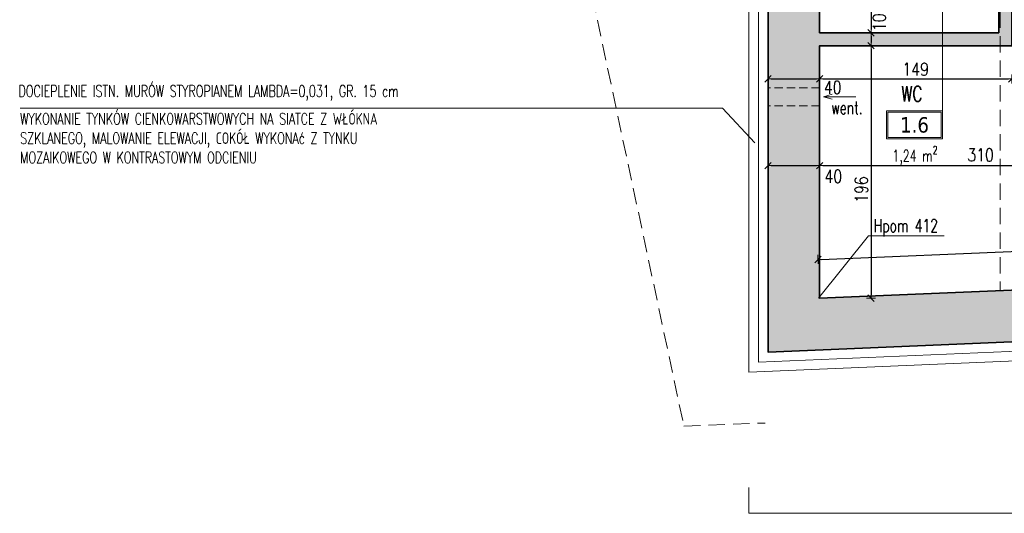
# Model space of a CAD drawing. Header units: millimetres. Extents: x 16698 to 93787, y -21104 to 39413.
# Tile 171 of 256: x 28142 to 28906, y 6740 to 7123. Entities that reach past the tile are written whole.
import ezdxf
from ezdxf.enums import TextEntityAlignment as Align

# ---------------------------------------------------------------- set-up
doc = ezdxf.new("R2010")
doc.units = ezdxf.units.MM
doc.linetypes.add('HIDDEN', pattern=[9.525, 6.35, -3.175])
for name, color, linetype, lineweight in [('!MODUS_HATCH', 4, 'Continuous', 5), ('!MODUS_HATCH_ŚCIANA', 254, 'Continuous', 9), ('__MODUS_ŚCIANY', 2, 'Continuous', 35), ('Cienka', 3, 'Continuous', 9), ('Opis', 8, 'Continuous', 13), ('Opis_pom', 9, 'Continuous', 18), ('Wentylacja', 5, 'Continuous', 13), ('Widok', 1, 'Continuous', 15), ('WYMIAROWANIE', 1, 'Continuous', 18)]:
    doc.layers.add(name, color=color, linetype=linetype, lineweight=lineweight)
doc.styles.add('ARCHETYP', font='romans.shx', dxfattribs={"height": 15})
doc.styles.add('ARIAL', font='tahoma.ttf')
doc.styles.add('TXT', font='simplex.shx', dxfattribs={"width": 0.8})
doc.linetypes.add('ZIGZAG', pattern='A,0.00254,-5.08,[131,ltypeshp.shx,S=5.08,R=0,X=-5.08,Y=0],-10.16,[131,ltypeshp.shx,S=5.08,R=180,X=5.08,Y=0],-5.08', length=20.32254)
doc.dimstyles.new('DIM50', dxfattribs={"dimscale": 5, "dimtxt": 2, "dimasz": 0.5, "dimexe": 0, "dimexo": 0, "dimgap": 0.5, "dimtad": 1, "dimdec": 4, "dimrnd": 0.5, "dimdsep": 46, "dimtxsty": 'TXT', "dimblk1": 'TICK1', "dimblk2": 'TICK1', "dimsah": 1, "dimcen": 0, "dimse1": 1, "dimse2": 1, "dimclrd": 1, "dimclre": 7, "dimclrt": 9, "dimadec": 0, "dimazin": 0, "dimtfac": 1, "dimtdec": 4, "dimtmove": 2, "dimatfit": 3, "dimldrblk": 'TICK1', "dimfxl": 1, "dimtolj": 1, "dimarcsym": 0})

# ---------------------------------------------------------------- blocks, each defined once
blk = doc.blocks.new('TICK1')
at = {"color": 2}
blk.add_line((-1, -1), (1, 1), dxfattribs=at)
at = {"color": 0}
for p, q in [((0, 0), (-1, 0)), ((0, -1.4), (0, 1.4))]:
    blk.add_line(p, q, dxfattribs=at)
blk = doc.blocks.new('*D327')
at = {"layer": 'DEFPOINTS', "color": 0, "transparency": 16777216}
for p in [(28762.47, 7201.45), (28762.47, 7112.45), (28802.36, 7112.45)]:
    blk.add_point(p, dxfattribs=at)
at = {"layer": 'WYMIAROWANIE', "color": 1, "lineweight": -2, "transparency": 16777216}
blk.add_line((28802.36, 7198.95), (28802.36, 7114.95), dxfattribs=at)
at = {"layer": 'WYMIAROWANIE', "color": 1, "lineweight": -2, "transparency": 16777216, "xscale": 2.5, "yscale": 2.5, "zscale": 2.5}
for p, rotation in [((28802.36, 7201.45), 90), ((28802.36, 7112.45), 270)]:
    blk.add_blockref('TICK1', p, dxfattribs=dict(at, rotation=rotation))
at = {"layer": 'WYMIAROWANIE', "color": 9, "transparency": 16777216, "insert": (28794.86, 7156.95), "char_height": 10, "attachment_point": 5, "rotation": 90, "style": 'TXT'}
blk.add_mtext('\\A1;89', dxfattribs=at)
blk = doc.blocks.new('*D328')
at = {"layer": 'DEFPOINTS', "color": 0, "transparency": 16777216}
for p in [(28762.47, 7112.45), (28762.47, 7102.45), (28802.36, 7102.45)]:
    blk.add_point(p, dxfattribs=at)
at = {"layer": 'WYMIAROWANIE', "color": 1, "lineweight": -2, "transparency": 16777216}
blk.add_line((28802.36, 7109.95), (28802.36, 7104.95), dxfattribs=at)
at = {"layer": 'WYMIAROWANIE', "color": 1, "lineweight": -2, "transparency": 16777216, "xscale": 2.5, "yscale": 2.5, "zscale": 2.5}
for p, rotation in [((28802.36, 7112.45), 90), ((28802.36, 7102.45), 270)]:
    blk.add_blockref('TICK1', p, dxfattribs=dict(at, rotation=rotation))
at = {"layer": 'WYMIAROWANIE', "color": 9, "transparency": 16777216, "insert": (28808.72, 7120.62), "char_height": 10, "attachment_point": 5, "rotation": 90, "style": 'TXT'}
blk.add_mtext('\\A1;10', dxfattribs=at)
blk = doc.blocks.new('*D329')
at = {"layer": 'DEFPOINTS', "color": 0, "transparency": 16777216}
for p in [(28762.47, 7102.45), (28761.63, 6906.55), (28802.36, 6906.55)]:
    blk.add_point(p, dxfattribs=at)
at = {"layer": 'WYMIAROWANIE', "color": 1, "lineweight": -2, "transparency": 16777216}
blk.add_line((28802.36, 7099.95), (28802.36, 6909.05), dxfattribs=at)
at = {"layer": 'WYMIAROWANIE', "color": 1, "lineweight": -2, "transparency": 16777216, "xscale": 2.5, "yscale": 2.5, "zscale": 2.5}
for p, rotation in [((28802.36, 7102.45), 90), ((28802.36, 6906.55), 270)]:
    blk.add_blockref('TICK1', p, dxfattribs=dict(at, rotation=rotation))
at = {"layer": 'WYMIAROWANIE', "color": 9, "transparency": 16777216, "insert": (28794.86, 6990.83), "char_height": 10, "attachment_point": 5, "rotation": 90, "style": 'TXT'}
blk.add_mtext('\\A1;196', dxfattribs=at)
blk = doc.blocks.new('*D337')
at = {"layer": 'DEFPOINTS', "color": 0, "transparency": 16777216}
for p in [(29071.21, 6949.59), (29072.47, 6919.47), (28762.47, 6906.45)]:
    blk.add_point(p, dxfattribs=at)
at = {"layer": 'WYMIAROWANIE', "color": 1, "lineweight": -2, "transparency": 16777216}
blk.add_line((28763.7, 6936.67), (29068.71, 6949.49), dxfattribs=at)
at = {"layer": 'WYMIAROWANIE', "color": 1, "lineweight": -2, "transparency": 16777216, "xscale": 2.5, "yscale": 2.5, "zscale": 2.5}
for p, rotation in [((29071.21, 6949.59), 2.405970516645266), ((28761.21, 6936.57), 182.4059705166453)]:
    blk.add_blockref('TICK1', p, dxfattribs=dict(at, rotation=rotation))
at = {"layer": 'WYMIAROWANIE', "color": 9, "transparency": 16777216, "insert": (28943.31, 6952.41), "char_height": 10, "attachment_point": 5, "rotation": 2.40597, "style": 'TXT'}
blk.add_mtext('\\A1;310.5', dxfattribs=at)
blk = doc.blocks.new('*D294')
at = {"layer": 'DEFPOINTS', "color": 0, "transparency": 16777216}
for p in [(28722.47, 7009.38), (28762.47, 7009.38), (28762.47, 7009.38)]:
    blk.add_point(p, dxfattribs=at)
at = {"layer": 'WYMIAROWANIE', "color": 1, "lineweight": -2, "transparency": 16777216}
blk.add_line((28724.97, 7009.38), (28759.97, 7009.38), dxfattribs=at)
at = {"layer": 'WYMIAROWANIE', "color": 1, "lineweight": -2, "transparency": 16777216, "xscale": 2.5, "yscale": 2.5, "zscale": 2.5, "rotation": 180}
blk.add_blockref('TICK1', (28722.47, 7009.38), dxfattribs=at)
at = {"layer": 'WYMIAROWANIE', "color": 1, "lineweight": -2, "transparency": 16777216, "xscale": 2.5, "yscale": 2.5, "zscale": 2.5}
blk.add_blockref('TICK1', (28762.47, 7009.38), dxfattribs=at)
at = {"layer": 'WYMIAROWANIE', "color": 9, "transparency": 16777216, "insert": (28773.09, 7001.01), "char_height": 10, "attachment_point": 5, "style": 'TXT'}
blk.add_mtext('\\A1;40', dxfattribs=at)
blk = doc.blocks.new('*D344')
at = {"layer": 'DEFPOINTS', "color": 0, "transparency": 16777216}
for p in [(28762.47, 7009.38), (29072.47, 7009.38), (29072.47, 7009.38)]:
    blk.add_point(p, dxfattribs=at)
at = {"layer": 'WYMIAROWANIE', "color": 1, "lineweight": -2, "transparency": 16777216}
blk.add_line((28764.97, 7009.38), (29069.97, 7009.38), dxfattribs=at)
at = {"layer": 'WYMIAROWANIE', "color": 1, "lineweight": -2, "transparency": 16777216, "xscale": 2.5, "yscale": 2.5, "zscale": 2.5, "rotation": 180}
blk.add_blockref('TICK1', (28762.47, 7009.38), dxfattribs=at)
at = {"layer": 'WYMIAROWANIE', "color": 1, "lineweight": -2, "transparency": 16777216, "xscale": 2.5, "yscale": 2.5, "zscale": 2.5}
blk.add_blockref('TICK1', (29072.47, 7009.38), dxfattribs=at)
at = {"layer": 'WYMIAROWANIE', "color": 9, "transparency": 16777216, "insert": (28887.31, 7017.76), "char_height": 10, "attachment_point": 5, "style": 'TXT'}
blk.add_mtext('\\A1;310', dxfattribs=at)
blk = doc.blocks.new('*D351')
at = {"layer": 'DEFPOINTS', "color": 0, "transparency": 16777216}
for p in [(28762.47, 7102.45), (28911.47, 7102.45), (28911.47, 7076.73)]:
    blk.add_point(p, dxfattribs=at)
at = {"layer": 'WYMIAROWANIE', "color": 1, "lineweight": -2, "transparency": 16777216}
blk.add_line((28764.97, 7076.73), (28908.97, 7076.73), dxfattribs=at)
at = {"layer": 'WYMIAROWANIE', "color": 1, "lineweight": -2, "transparency": 16777216, "xscale": 2.5, "yscale": 2.5, "zscale": 2.5, "rotation": 180}
blk.add_blockref('TICK1', (28762.47, 7076.73), dxfattribs=at)
at = {"layer": 'WYMIAROWANIE', "color": 1, "lineweight": -2, "transparency": 16777216, "xscale": 2.5, "yscale": 2.5, "zscale": 2.5}
blk.add_blockref('TICK1', (28911.47, 7076.73), dxfattribs=at)
at = {"layer": 'WYMIAROWANIE', "color": 9, "transparency": 16777216, "insert": (28836.97, 7084.23), "char_height": 10, "attachment_point": 5, "style": 'TXT'}
blk.add_mtext('\\A1;149', dxfattribs=at)
blk = doc.blocks.new('*D299')
at = {"layer": 'DEFPOINTS', "color": 0, "transparency": 16777216}
for p in [(28722.47, 7076.73), (28762.47, 7076.73), (28762.47, 7076.73)]:
    blk.add_point(p, dxfattribs=at)
at = {"layer": 'WYMIAROWANIE', "color": 1, "lineweight": -2, "transparency": 16777216}
blk.add_line((28724.97, 7076.73), (28759.97, 7076.73), dxfattribs=at)
at = {"layer": 'WYMIAROWANIE', "color": 1, "lineweight": -2, "transparency": 16777216, "xscale": 2.5, "yscale": 2.5, "zscale": 2.5, "rotation": 180}
blk.add_blockref('TICK1', (28722.47, 7076.73), dxfattribs=at)
at = {"layer": 'WYMIAROWANIE', "color": 1, "lineweight": -2, "transparency": 16777216, "xscale": 2.5, "yscale": 2.5, "zscale": 2.5}
blk.add_blockref('TICK1', (28762.47, 7076.73), dxfattribs=at)
at = {"layer": 'WYMIAROWANIE', "color": 9, "transparency": 16777216, "insert": (28772.6, 7070.05), "char_height": 10, "attachment_point": 5, "style": 'TXT'}
blk.add_mtext('\\A1;40', dxfattribs=at)

msp = doc.modelspace()

# ---------------------------------------------------------------- hatches: boundary and pattern name
at = {"layer": '!MODUS_HATCH_ŚCIANA', "ltscale": 2}
h = msp.add_hatch(color=256, dxfattribs=at)
h.dxf.hatch_style = 1
h.paths.add_polyline_path([(28746.4719, 7219.47289), (28762.4719, 7219.47289), (28762.4719, 7211.47289), (28772.4719, 7211.47289), (28772.4719, 7201.44768), (28762.4719, 7201.44768), (28762.4719, 7112.44768), (28901.4719, 7112.44768), (28901.4719, 7201.44768), (28852.4719, 7201.44768), (28852.4719, 7211.47289), (28927.4719, 7211.47289), (28927.4719, 7201.44768), (28911.4719, 7201.44768), (28911.4719, 7102.44768), (28762.4719, 7102.44768), (28762.4719, 6906.44768), (29072.4719, 6919.47289), (29072.4719, 7201.44768), (29007.4719, 7201.44768), (29007.4719, 7211.47289), (29072.4719, 7211.47289), (29072.4719, 7219.47289), (29082.4719, 7219.47289), (29082.4719, 6919.89306), (29111.08642, 6921.09535), (29112.76013, 6881.2609), (28722.4719, 6864.73171), (28722.4719, 7219.47289)])
h.paths.add_polyline_path([(28722.4719, 7309.47289), (28722.4719, 7353.47289), (29092.21605, 7353.47289), (29092.21605, 7309.47289), (29072.4719, 7309.47289), (28762.4719, 7309.47289), (28746.4719, 7309.47289)])

# ---------------------------------------------------------------- linework, layer by layer
at = {"layer": '!MODUS_HATCH', "linetype": 'ZIGZAG'}
msp.add_lwpolyline([(29116.07193, 6873.89355), (28714.9719, 6856.90734), (28714.9719, 7222.47289)], dxfattribs=at)
at = {"layer": '__MODUS_ŚCIANY', "ltscale": 2}
msp.add_lwpolyline([(28722.4719, 7219.47289), (28722.4719, 6864.73171), (29112.76013, 6881.2609)], dxfattribs=at)
at = {"layer": '__MODUS_ŚCIANY'}
for points in [[(28927.4719, 7201.44768), (28911.4719, 7201.44768), (28911.4719, 7102.44768), (28762.4719, 7102.44768), (28762.4719, 6906.44768), (29072.4719, 6919.47289), (29072.4719, 7201.44768)], [(28852.4719, 7201.44768), (28901.4719, 7201.44768), (28901.4719, 7112.44768), (28762.4719, 7112.44768), (28762.4719, 7201.44768), (28772.4719, 7201.44768)]]:
    msp.add_lwpolyline(points, dxfattribs=at)
at = {"layer": 'Cienka', "linetype": 'HIDDEN', "ltscale": 2}
for points in [[(28902.4719, 8081.47289), (28902.4719, 6912.33003)], [(28447.13771, 7792.97082), (28657.26666, 6807.1339), (28720.13755, 6809.68449)]]:
    msp.add_lwpolyline(points, dxfattribs=at)
at = {"layer": 'Opis'}
for points in [[(28142.3861, 7054.07485), (28687.17299, 7054.07485), (28712.2579, 7027.06752)], [(28761.63488, 6906.55101), (28800.31656, 6954.82246), (28859.00834, 6954.82246)], [(28707.4719, 6759.60398), (28707.4719, 6739.60398), (29722.4719, 6739.60398), (29722.4719, 6759.60398)]]:
    msp.add_lwpolyline(points, dxfattribs=at)
at = {"layer": 'Opis_pom', "ltscale": 0.7}
msp.add_lwpolyline([(28857.80153, 7041.07843), (28857.80153, 7136.27994)], dxfattribs=at)
for points in [[(28814.28153, 7030.14921), (28857.80153, 7030.14921), (28857.80153, 7051.90921), (28814.28153, 7051.90921)], [(28815.36953, 7031.23721), (28856.71353, 7031.23721), (28856.71353, 7050.82121), (28815.36953, 7050.82121)]]:
    msp.add_lwpolyline(points, close=True, dxfattribs=at)
at = {"layer": 'Wentylacja', "linetype": 'HIDDEN'}
for points in [[(28762.4719, 7069.80434), (28722.4719, 7069.80434)], [(28762.4719, 7055.80434), (28722.4719, 7055.80434)]]:
    msp.add_lwpolyline(points, dxfattribs=at)
at = {"layer": 'Wentylacja'}
for points in [[(28765.4719, 7062.80434), (28772.30799, 7064.74482)], [(28790.4719, 7062.80434), (28765.4719, 7062.80434)], [(28765.4719, 7062.80434), (28772.30799, 7060.86386)]]:
    msp.add_lwpolyline(points, dxfattribs=at)
at = {"layer": 'Widok'}
msp.add_lwpolyline([(29115.08647, 6897.37771), (29116.38633, 6866.40103), (28707.4719, 6849.083), (28707.4719, 7222.47289), (28746.4719, 7222.47289)], dxfattribs=at)

# ---------------------------------------------------------------- texts
at = {"layer": 'Opis', "style": 'ARCHETYP', "width": 0.7}
msp.add_text('Hpom 412', height=10, rotation=0.00000004, dxfattribs=at).set_placement((28804.42835, 6957.8367))
at = {"layer": 'Opis', "ltscale": 0.7, "char_height": 9, "attachment_point": 1, "style": 'TXT'}
for s, insert, width in [('\\pxql;{\\W0.7;DOCIEPLENIE ISTN. MURÓW STYROPIANEM LAMBDA=0,031, GR. 15 cm }', (28141.16431, 7071.72299), 365.0747519), ('\\pxql;{\\W0.7;WYKONANIE TYNKÓW CIENKOWARSTWOWYCH NA SIATCE Z WŁÓKNA SZKLANEGO, MALOWANIE ELEWACJI, COKÓŁ WYKONAć Z TYNKU MOZAIKOWEGO W KONTRASTOWYM ODCIENIU}', (28142.3861, 7050.21317), 340.1598794)]:
    msp.add_mtext(s, dxfattribs=dict(at, insert=insert, width=width))
at = {"layer": 'Opis_pom', "ltscale": 0.7, "style": 'TXT', "width": 0.7}
msp.add_text('WC', height=12, dxfattribs=at).set_placement((28834.01805, 7059.10223), align=Align.CENTER)
at = {"layer": 'Opis_pom', "ltscale": 0.7, "insert": (28806.41116, 7024.62627), "char_height": 9, "attachment_point": 1, "style": 'TXT'}
msp.add_mtext_dynamic_manual_height_columns('\\A1;\\pxqc;{\\W0.7;1,24 m\\H0.7x;\\S2^ ;}', width=59.9910642, gutter_width=75, heights=[0], dxfattribs=at)
at = {"layer": 'Opis_pom', "ltscale": 0.7, "style": 'ARIAL'}
msp.add_attdef('1.6', text='', height=11.968, dxfattribs=at).set_placement((28836.04153, 7041.02921), align=Align.MIDDLE_CENTER)
at = {"layer": 'Wentylacja', "style": 'ARCHETYP', "width": 0.7}
msp.add_text('went.', height=10, rotation=0.00000004, dxfattribs=at).set_placement((28771.51411, 7049.26632))

# ---------------------------------------------------------------- dimensions: what is measured, and where the dimension line sits
at = {"layer": 'WYMIAROWANIE'}
dim = msp.add_linear_dim(base=(28802.36265, 7112.44768), p1=(28762.4719, 7201.44768), p2=(28762.4719, 7112.44768), angle=90, dimstyle='DIM50', dxfattribs=at)
dim.commit()
dim.dimension.update_dxf_attribs({"geometry": '*D327', "text_midpoint": (28794.86265, 7156.94768)})
for base, p1, p2, angle, picture, middle, dimtype in [((28802.36265, 7102.44768), (28762.4719, 7112.44768), (28762.4719, 7102.44768), 90, '*D328', (28808.71771, 7120.61997), 160), ((28802.36265, 6906.55101), (28762.4719, 7102.44768), (28761.63488, 6906.55101), 90, '*D329', (28794.86265, 6990.82996), 160), ((29071.20643, 6949.59117), (28762.4719, 6906.44768), (29072.4719, 6919.47289), 2.40597052, '*D337', (28943.30544, 6952.40542), 161)]:
    dim = msp.add_linear_dim(base=base, p1=p1, p2=p2, angle=angle, dimstyle='DIM50', dxfattribs=at)
    dim.commit()
    dim.dimension.update_dxf_attribs({"geometry": picture, "text_midpoint": middle, "dimtype": dimtype})
dim = msp.add_linear_dim(base=(28911.4719, 7076.7326), p1=(28762.4719, 7102.44768), p2=(28911.4719, 7102.44768), dimstyle='DIM50', dxfattribs=at)
dim.commit()
dim.dimension.update_dxf_attribs({"geometry": '*D351', "text_midpoint": (28836.9719, 7084.2326)})
for base, p1, p2, picture, middle in [((28762.4719, 7076.7326), (28722.4719, 7076.7326), (28762.4719, 7076.7326), '*D299', (28772.60346, 7070.04643)), ((29072.4719, 7009.38429), (28762.4719, 7009.38429), (29072.4719, 7009.38429), '*D344', (28887.30741, 7017.757)), ((28762.4719, 7009.38429), (28722.4719, 7009.38429), (28762.4719, 7009.38429), '*D294', (28773.09405, 7001.01414))]:
    dim = msp.add_linear_dim(base=base, p1=p1, p2=p2, dimstyle='DIM50', dxfattribs=at)
    dim.commit()
    dim.dimension.update_dxf_attribs({"geometry": picture, "text_midpoint": middle, "dimtype": 160})

doc.saveas('drawing.dxf')
